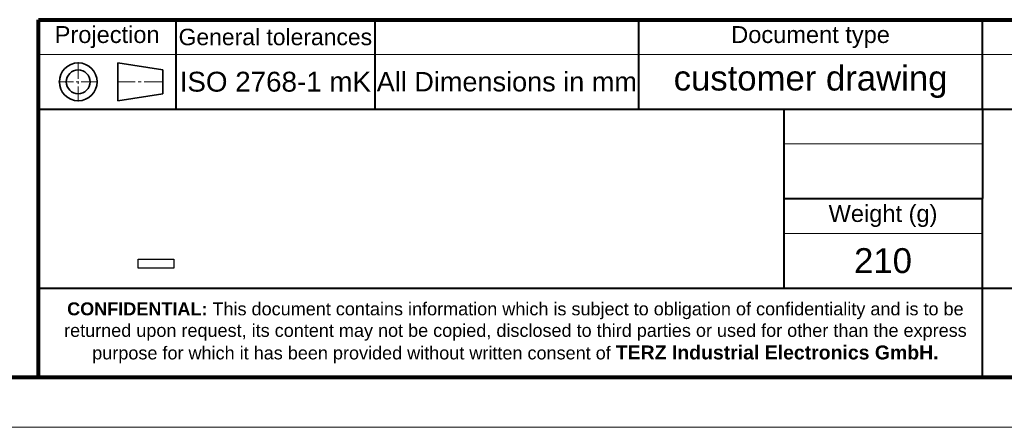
# Model space of a CAD drawing. Header units: millimetres. Extents: x 5 to 292, y 5 to 205.
# Tile 3 of 21: x 95 to 194, y 5 to 46. Entities that reach past the tile are written whole.
import ezdxf

# ---------------------------------------------------------------- set-up
doc = ezdxf.new("R2010")
doc.units = ezdxf.units.MM
doc.linetypes.add('CENTER2_per1_scale0.081067', pattern=[3.8, 1.52, -0.253333, 0.253333, -0.253333, 1.52])
doc.linetypes.add('CENTER2_per1_scale0.096000', pattern=[4.5, 1.8, -0.3, 0.3, -0.3, 1.8])
picture_1 = doc.add_image_def('image1.jpg', size_in_pixel=(54, 14))

# ---------------------------------------------------------------- blocks, each defined once
blk = doc.blocks.new('_FR1Page_1')
at = {"color": 7, "linetype": 'Continuous', "lineweight": 80}
for p, q in [((97, 10), (97, 46)), ((97, 46), (287, 46)), ((287, 10), (10, 10))]:
    blk.add_line(p, q, dxfattribs=at)
at = {"color": 7, "linetype": 'Continuous', "lineweight": 40}
for p, q in [((110.819, 46), (110.819, 37)), ((130.856, 46), (130.856, 37)), ((157.413, 37), (157.413, 46)), ((192, 37), (192, 46)), ((97, 37), (287, 37)), ((172, 37), (172, 19)), ((192, 37), (192, 28)), ((172, 28), (192, 28)), ((192, 10), (192, 28)), ((97, 19), (287, 19))]:
    blk.add_line(p, q, dxfattribs=at)
at = {"color": 7, "linetype": 'Continuous', "lineweight": 18}
for p, q in [((110.819, 42.5), (97, 42.5)), ((110.819, 42.5), (130.856, 42.5)), ((130.856, 42.5), (157.413, 42.5)), ((157.413, 42.5), (287, 42.5)), ((172, 33.5), (192, 33.5)), ((172, 24.5), (192, 24.5))]:
    blk.add_line(p, q, dxfattribs=at)
at = {"color": 7, "linetype": 'CENTER2_per1_scale0.081067', "lineweight": 18}
for p, q in [((101, 37.77), (101, 41.73)), ((99.02, 39.75), (102.98, 39.75))]:
    blk.add_line(p, q, dxfattribs=at)
at = {"color": 7, "linetype": 'Continuous', "lineweight": 35}
for p, q in [((109.5, 40.95), (105, 41.65)), ((105, 41.65), (105, 37.85)), ((109.5, 38.55), (109.5, 40.95)), ((105, 37.85), (109.5, 38.55))]:
    blk.add_line(p, q, dxfattribs=at)
at = {"color": 7, "linetype": 'CENTER2_per1_scale0.096000', "lineweight": 18}
blk.add_line((104.92, 39.75), (109.58, 39.75), dxfattribs=at)
at = {"color": 7, "linetype": 'Continuous', "lineweight": 20}
blk.add_line((292, 5), (5, 5), dxfattribs=at)
at = {"color": 7, "linetype": 'Continuous', "lineweight": 35}
for radius in [1.9, 1.2]:
    blk.add_circle((101, 39.75), radius, dxfattribs=at)
at = {"color": 7, "attachment_point": 5}
for s, insert, char_height, width in [('{\\fArial|b0|i0;\\l\\H1.x;Projection}', (103.91, 44.25), 1.7, 14.669), ('{\\fArial|b0|i0;\\l\\H1.x;General tolerances}', (120.838, 44.25), 1.65, 20.862), ('{\\fArial|b0|i0;\\lDocument type\\H1.x;}', (174.707, 44.25), 1.7, 35.437), ('{\\fArial|b0|i0;\\l\\H1.x;}', (144.135, 44.25), 1.7, 27.407), ('{\\fArial|b0|i0;\\lISO 2768-1 mK}', (120.838, 39.75), 2, 21.037), ('{\\fArial|b0|i0;\\lAll Dimensions in mm}', (144.135, 39.75), 1.95, 27.532), ('{\\fArial|b0|i0;\\lcustomer drawing}', (174.707, 39.75), 2.5, 35.837), ('{\\fArial|b0|i0;\\l\\H1.x;}', (182, 35.25), 1.7, 20.85), ('{\\fArial|b0|i0;\\l\\H1.x;Weight (g)}', (182, 26.25), 1.7, 20.85), ('{\\fArial|b0|i0;\\l210}', (182, 21.75), 2.5, 21.25), ('\\pl1;{\\fArial|b1|i0;\\l\\H0.866667x;CONFIDENTIAL: \\fArial|b0|i0;This document contains information which is subject to obligation of confidentiality and is to be returned upon request, its content may not be copied, disclosed to third parties or used for other than the express purpose for which it has been provided without written consent of \\fArial|b1|i0;\\H1.07692x;TERZ Industrial Electronics GmbH.}', (144.5, 14.5), 1.5, 95.75)]:
    blk.add_mtext(s, dxfattribs=dict(at, insert=insert, char_height=char_height, width=width))
image = blk.add_image(picture_1, insert=(107.026, 21), size_in_units=(3.612, 0.92))
image.dxf.flags = 11
blk = doc.blocks.new('Seite_1')
blk.add_blockref('_FR1Page_1', (0, 0))

msp = doc.modelspace()

# ---------------------------------------------------------------- block references
msp.add_blockref('Seite_1', (0, 0))

doc.saveas('drawing.dxf')
